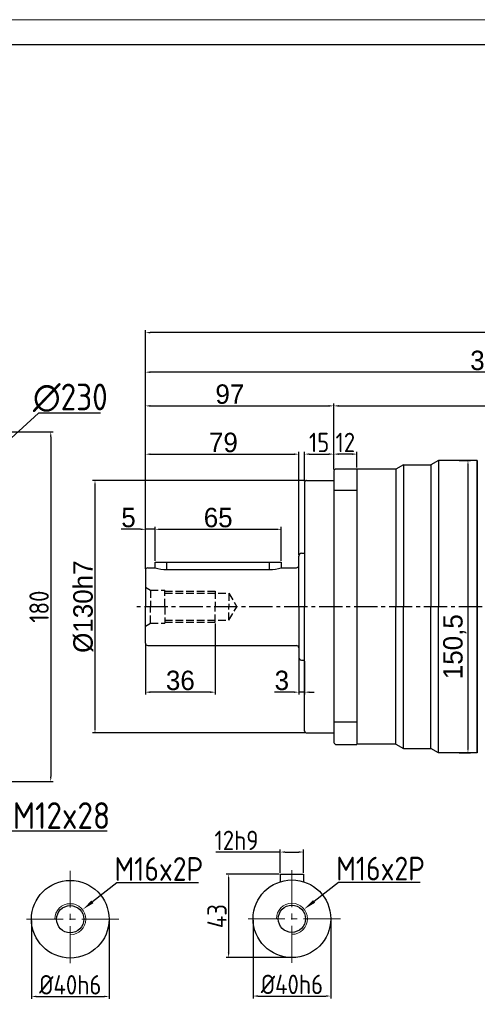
# Model space of a CAD drawing. Header units: millimetres. Extents: x 2026 to 3108, y 344 to 1109.
# Tile 10 of 18: x 2304 to 2539, y 601 to 1109. Entities that reach past the tile are written whole.
import ezdxf

# ---------------------------------------------------------------- set-up
doc = ezdxf.new("R2010")
doc.units = ezdxf.units.MM
for name, pattern in [('CENTER2', [28.575, 19.05, -3.175, 3.175, -3.175]), ('JIS_02_4.0', [5.5, 4, -1.5]), ('点画线', [18, 12, -2, 2, -2])]:
    doc.linetypes.add(name, pattern=pattern)
doc.layers.add('6文字层', color=3, linetype='Continuous')
doc.layers.add('7中心线层', color=7, linetype='点画线')
for name, color, linetype, lineweight in [('中心线', 230, 'CENTER2', 18), ('中心线01', 7, 'JIS_02_4.0', 0), ('图框_外框线', 7, 'Continuous', 18), ('粗实线', 7, 'Continuous', 40), ('细实线', 211, 'Continuous', 18)]:
    doc.layers.add(name, color=color, linetype=linetype, lineweight=lineweight)
doc.styles.add('工程字', font='gbenor.shx', dxfattribs={"bigfont": 'gbcbig.shx'})
doc.dimstyles.new('DIMSTYLE_17', dxfattribs={"dimtxt": 8, "dimasz": 12, "dimexe": 0.18, "dimexo": 1, "dimgap": 1, "dimtad": 1, "dimtih": 1, "dimtoh": 1, "dimdec": 3, "dimdsep": 46, "dimtxsty": 'Standard', "dimblk": '_FILLED', "dimblk1": '_FILLED', "dimblk2": '_FILLED', "dimcen": 0.09, "dimadec": 0, "dimazin": 0, "dimtol": 1, "dimtp": 0.1, "dimtm": 0.1, "dimtfac": 0.7, "dimtdec": 3, "dimtofl": 0, "dimtmove": 0, "dimatfit": 3, "dimldrblk": '_FILLED', "dimfxl": 1, "dimtolj": 1, "dimarcsym": 0})
doc.dimstyles.new('ISO-25', dxfattribs={"dimtxt": 2.5, "dimasz": 2.5, "dimexe": 1.25, "dimexo": 0.625, "dimtad": 1, "dimtxsty": 'Standard', "dimcen": 2.5, "dimadec": 0, "dimazin": 0, "dimtfac": 1, "dimtmove": 0, "dimatfit": 3, "dimfxl": 1, "dimarcsym": 0})

# ---------------------------------------------------------------- blocks, each defined once
blk = doc.blocks.new('*D82')
at = {"layer": '6文字层', "color": 0, "lineweight": -2}
for p, q in [((2450.49, 871.21), (2341.09, 871.21)), ((2342.34, 743.71), (2342.34, 868.71)), ((2450.49, 741.21), (2341.09, 741.21))]:
    blk.add_line(p, q, dxfattribs=at)
at = {"layer": '6文字层', "color": 0}
for points in [[(2342.76, 868.71), (2341.92, 868.71), (2342.34, 871.21)], [(2341.92, 743.71), (2342.76, 743.71), (2342.34, 741.21)]]:
    blk.add_solid(points, dxfattribs=at)
at = {"layer": 'Defpoints', "color": 0}
for p in [(2342.34, 871.21), (2451.11, 871.21), (2451.11, 741.21)]:
    blk.add_point(p, dxfattribs=at)
at = {"layer": '6文字层', "color": 0, "insert": (2336.34, 806.21), "char_height": 10, "attachment_point": 5, "rotation": 90}
blk.add_mtext('%%C130h7', dxfattribs=at)
blk = doc.blocks.new('*D83')
at = {"layer": '6文字层', "color": 0, "lineweight": -2}
for p, q in [((2368.31, 825.63), (2368.31, 847.3)), ((2373.31, 829.83), (2373.31, 847.3)), ((2365.81, 846.05), (2355.89, 846.05)), ((2373.31, 846.05), (2368.31, 846.05)), ((2375.81, 846.05), (2378.31, 846.05))]:
    blk.add_line(p, q, dxfattribs=at)
at = {"layer": '6文字层', "color": 0}
for points in [[(2365.81, 845.64), (2365.81, 846.47), (2368.31, 846.05)], [(2375.81, 846.47), (2375.81, 845.64), (2373.31, 846.05)]]:
    blk.add_solid(points, dxfattribs=at)
at = {"layer": 'Defpoints', "color": 0}
for p in [(2368.31, 846.05), (2373.31, 829.21), (2368.31, 825.01)]:
    blk.add_point(p, dxfattribs=at)
at = {"layer": '6文字层', "color": 0, "insert": (2359.6, 852.05), "char_height": 10, "attachment_point": 5}
blk.add_mtext('5', dxfattribs=at)
blk = doc.blocks.new('*D84')
at = {"layer": '6文字层', "color": 0, "lineweight": -2}
for p, q in [((2373.31, 829.83), (2373.31, 847.3)), ((2438.31, 829.83), (2438.31, 847.3)), ((2375.81, 846.05), (2435.81, 846.05))]:
    blk.add_line(p, q, dxfattribs=at)
at = {"layer": '6文字层', "color": 0}
for points in [[(2375.81, 846.47), (2375.81, 845.64), (2373.31, 846.05)], [(2435.81, 845.64), (2435.81, 846.47), (2438.31, 846.05)]]:
    blk.add_solid(points, dxfattribs=at)
at = {"layer": 'Defpoints', "color": 0}
for p in [(2438.31, 846.05), (2373.31, 829.21), (2438.31, 829.21)]:
    blk.add_point(p, dxfattribs=at)
at = {"layer": '6文字层', "color": 0, "insert": (2405.81, 852.05), "char_height": 10, "attachment_point": 5}
blk.add_mtext('65', dxfattribs=at)
blk = doc.blocks.new('*D85')
at = {"layer": '6文字层', "color": 0, "lineweight": -2}
for p, q in [((2368.31, 825.63), (2368.31, 886)), ((2370.81, 884.75), (2444.81, 884.75)), ((2447.31, 832.83), (2447.31, 886))]:
    blk.add_line(p, q, dxfattribs=at)
at = {"layer": '6文字层', "color": 0}
for points in [[(2370.81, 885.16), (2370.81, 884.33), (2368.31, 884.75)], [(2444.81, 884.33), (2444.81, 885.16), (2447.31, 884.75)]]:
    blk.add_solid(points, dxfattribs=at)
at = {"layer": 'Defpoints', "color": 0}
for p in [(2447.31, 884.75), (2447.31, 832.21), (2368.31, 825.01)]:
    blk.add_point(p, dxfattribs=at)
at = {"layer": '6文字层', "color": 0, "insert": (2408.49, 890.75), "char_height": 10, "attachment_point": 5}
blk.add_mtext('79', dxfattribs=at)
blk = doc.blocks.new('*D86')
at = {"layer": '6文字层', "color": 0, "lineweight": -2}
for p, q in [((2368.31, 825.63), (2368.31, 910.87)), ((2370.81, 909.62), (2462.81, 909.62)), ((2465.31, 876.83), (2465.31, 910.87))]:
    blk.add_line(p, q, dxfattribs=at)
at = {"layer": '6文字层', "color": 0}
for points in [[(2370.81, 910.03), (2370.81, 909.2), (2368.31, 909.62)], [(2462.81, 909.2), (2462.81, 910.03), (2465.31, 909.62)]]:
    blk.add_solid(points, dxfattribs=at)
at = {"layer": 'Defpoints', "color": 0}
for p in [(2465.31, 909.62), (2465.31, 876.21), (2368.31, 825.01)]:
    blk.add_point(p, dxfattribs=at)
at = {"layer": '6文字层', "color": 0, "insert": (2411.81, 915.62), "char_height": 10, "attachment_point": 5}
blk.add_mtext('97', dxfattribs=at)
blk = doc.blocks.new('*D87')
at = {"layer": '6文字层', "color": 0, "lineweight": -2}
for p, q in [((2465.31, 876.83), (2465.31, 910.87)), ((2467.81, 909.62), (2665.31, 909.62)), ((2667.81, 806.83), (2667.81, 910.87))]:
    blk.add_line(p, q, dxfattribs=at)
at = {"layer": '6文字层', "color": 0}
for points in [[(2467.81, 910.03), (2467.81, 909.2), (2465.31, 909.62)], [(2665.31, 909.2), (2665.31, 910.03), (2667.81, 909.62)]]:
    blk.add_solid(points, dxfattribs=at)
at = {"layer": 'Defpoints', "color": 0}
for p in [(2667.81, 909.62), (2465.31, 876.21), (2667.81, 806.21)]:
    blk.add_point(p, dxfattribs=at)
at = {"layer": '6文字层', "color": 0, "insert": (2566.56, 916.45), "char_height": 10, "attachment_point": 5}
blk.add_mtext('202,5', dxfattribs=at)
blk = doc.blocks.new('*D88')
at = {"layer": '6文字层', "color": 0, "lineweight": -2}
for p, q in [((2368.31, 825.63), (2368.31, 928.23)), ((2725.31, 746.33), (2725.31, 928.23)), ((2722.81, 926.98), (2370.81, 926.98))]:
    blk.add_line(p, q, dxfattribs=at)
at = {"layer": '6文字层', "color": 0}
for points in [[(2370.81, 927.4), (2370.81, 926.56), (2368.31, 926.98)], [(2722.81, 926.56), (2722.81, 927.4), (2725.31, 926.98)]]:
    blk.add_solid(points, dxfattribs=at)
at = {"layer": 'Defpoints', "color": 0}
for p in [(2368.31, 926.98), (2368.31, 825.01), (2725.31, 745.71)]:
    blk.add_point(p, dxfattribs=at)
at = {"layer": '6文字层', "color": 0, "insert": (2546.81, 932.98), "char_height": 10, "attachment_point": 5}
blk.add_mtext('357', dxfattribs=at)
blk = doc.blocks.new('*D89')
at = {"layer": '6文字层', "color": 0, "lineweight": -2}
for p, q in [((2404.31, 797.58), (2404.31, 760.92)), ((2368.31, 786.78), (2368.31, 760.92)), ((2401.81, 762.17), (2370.81, 762.17))]:
    blk.add_line(p, q, dxfattribs=at)
at = {"layer": '6文字层', "color": 0}
for points in [[(2370.81, 762.59), (2370.81, 761.76), (2368.31, 762.17)], [(2401.81, 761.76), (2401.81, 762.59), (2404.31, 762.17)]]:
    blk.add_solid(points, dxfattribs=at)
at = {"layer": 'Defpoints', "color": 0}
for p in [(2404.31, 798.21), (2368.31, 787.41), (2368.31, 762.17)]:
    blk.add_point(p, dxfattribs=at)
at = {"layer": '6文字层', "color": 0, "insert": (2386.31, 768.17), "char_height": 10, "attachment_point": 5}
blk.add_mtext('36', dxfattribs=at)
blk = doc.blocks.new('*D90')
at = {"layer": '6文字层', "color": 0, "lineweight": -2}
for p, q in [((2529.94, 881.46), (2535.74, 881.46)), ((2534.49, 878.96), (2534.49, 733.46)), ((2529.94, 730.96), (2535.74, 730.96))]:
    blk.add_line(p, q, dxfattribs=at)
at = {"layer": '6文字层', "color": 0}
for points in [[(2534.91, 878.96), (2534.07, 878.96), (2534.49, 881.46)], [(2534.07, 733.46), (2534.91, 733.46), (2534.49, 730.96)]]:
    blk.add_solid(points, dxfattribs=at)
at = {"layer": 'Defpoints', "color": 0}
for p in [(2529.31, 881.46), (2529.31, 730.96), (2534.49, 730.96)]:
    blk.add_point(p, dxfattribs=at)
at = {"layer": '6文字层', "color": 0, "insert": (2527.65, 785.58), "char_height": 10, "attachment_point": 5, "rotation": 90}
blk.add_mtext('150,5', dxfattribs=at)
blk = doc.blocks.new('*D97')
at = {"layer": '6文字层', "color": 0, "lineweight": -2}
for p, q in [((2437.79, 679.83), (2404.64, 679.83)), ((2437.79, 669.08), (2437.79, 681.08)), ((2440.29, 679.83), (2447.29, 679.83)), ((2449.79, 669.08), (2449.79, 681.08))]:
    blk.add_line(p, q, dxfattribs=at)
at = {"layer": '6文字层', "color": 0}
for points in [[(2440.29, 680.25), (2440.29, 679.42), (2437.79, 679.83)], [(2447.29, 679.42), (2447.29, 680.25), (2449.79, 679.83)]]:
    blk.add_solid(points, dxfattribs=at)
at = {"layer": 'Defpoints', "color": 0}
for p in [(2449.79, 679.83), (2437.79, 668.46), (2449.79, 668.46)]:
    blk.add_point(p, dxfattribs=at)
at = {"layer": '6文字层', "color": 0, "insert": (2415.23, 685.83), "char_height": 10, "attachment_point": 5, "style": '工程字'}
blk.add_mtext('12h9', dxfattribs=at)
blk = doc.blocks.new('*D98')
at = {"layer": '6文字层', "color": 0, "lineweight": -2}
for p, q in [((2437.17, 668.46), (2409.94, 668.46)), ((2411.19, 665.96), (2411.19, 627.96)), ((2443.17, 625.46), (2409.94, 625.46))]:
    blk.add_line(p, q, dxfattribs=at)
at = {"layer": '6文字层', "color": 0}
for points in [[(2411.61, 665.96), (2410.77, 665.96), (2411.19, 668.46)], [(2410.77, 627.96), (2411.61, 627.96), (2411.19, 625.46)]]:
    blk.add_solid(points, dxfattribs=at)
at = {"layer": 'Defpoints', "color": 0}
for p in [(2437.79, 668.46), (2411.19, 625.46), (2443.79, 625.46)]:
    blk.add_point(p, dxfattribs=at)
at = {"layer": '6文字层', "color": 0, "insert": (2405.19, 646.82), "char_height": 10, "attachment_point": 5, "rotation": 90, "style": '工程字'}
blk.add_mtext('43', dxfattribs=at)
blk = doc.blocks.new('*D99')
at = {"layer": '6文字层', "color": 0, "lineweight": -2}
for p, q in [((2423.79, 644.83), (2423.79, 604.42)), ((2463.79, 644.83), (2463.79, 604.42)), ((2426.29, 605.67), (2461.29, 605.67))]:
    blk.add_line(p, q, dxfattribs=at)
at = {"layer": '6文字层', "color": 0}
for points in [[(2426.29, 606.09), (2426.29, 605.25), (2423.79, 605.67)], [(2461.29, 605.25), (2461.29, 606.09), (2463.79, 605.67)]]:
    blk.add_solid(points, dxfattribs=at)
at = {"layer": 'Defpoints', "color": 0}
for p in [(2423.79, 645.46), (2463.79, 645.46), (2463.79, 605.67)]:
    blk.add_point(p, dxfattribs=at)
at = {"layer": '6文字层', "color": 0, "insert": (2443.79, 611.67), "char_height": 10, "attachment_point": 5, "style": '工程字'}
blk.add_mtext('%%C40h6', dxfattribs=at)
blk = doc.blocks.new('_FILLED')
at = {"color": 0, "linetype": 'ByBlock'}
blk.add_solid([(0, 0), (-1, 0.133), (-1, -0.133)], dxfattribs=at)
blk = doc.blocks.new('*D100')
at = {"layer": '6文字层', "color": 0, "linetype": 'Continuous', "lineweight": -2}
for p, q in [((2467.77, 664.21), (2455.21, 654.39)), ((2509.81, 664.21), (2467.77, 664.21)), ((2443.7, 645.46), (2443.88, 645.46)), ((2443.79, 645.37), (2443.79, 645.55))]:
    blk.add_line(p, q, dxfattribs=at)
at = {"layer": 'Defpoints', "color": 0}
for p in [(2450.09, 650.39), (2437.49, 640.53)]:
    blk.add_point(p, dxfattribs=at)
at = {"layer": '6文字层', "color": 0, "lineweight": -2, "xscale": 6.5, "yscale": 6.5, "zscale": 6.5, "rotation": 218.0258857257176}
blk.add_blockref('_FILLED', (2450.09, 650.39), dxfattribs=at)
at = {"layer": '6文字层', "color": 0, "insert": (2489.44, 671.32), "char_height": 10, "attachment_point": 5, "style": '工程字'}
blk.add_mtext('\\A1;{\\H1.222222x;M16x2P}', dxfattribs=at)
blk = doc.blocks.new('*D101')
at = {"layer": '6文字层', "color": 0, "lineweight": -2}
for p, q in [((2309.59, 644.62), (2309.59, 604.2)), ((2349.59, 644.62), (2349.59, 604.2)), ((2312.09, 605.45), (2347.09, 605.45))]:
    blk.add_line(p, q, dxfattribs=at)
at = {"layer": '6文字层', "color": 0}
for points in [[(2312.09, 605.87), (2312.09, 605.04), (2309.59, 605.45)], [(2347.09, 605.04), (2347.09, 605.87), (2349.59, 605.45)]]:
    blk.add_solid(points, dxfattribs=at)
at = {"layer": 'Defpoints', "color": 0}
for p in [(2309.59, 645.24), (2349.59, 645.24), (2349.59, 605.45)]:
    blk.add_point(p, dxfattribs=at)
at = {"layer": '6文字层', "color": 0, "insert": (2329.59, 611.45), "char_height": 10, "attachment_point": 5, "style": '工程字'}
blk.add_mtext('%%C40h6', dxfattribs=at)
blk = doc.blocks.new('*D102')
at = {"layer": '6文字层', "color": 0, "linetype": 'Continuous', "lineweight": -2}
for p, q in [((2353.56, 663.99), (2341.01, 654.17)), ((2395.6, 663.99), (2353.56, 663.99)), ((2329.5, 645.24), (2329.68, 645.24)), ((2329.59, 645.15), (2329.59, 645.33))]:
    blk.add_line(p, q, dxfattribs=at)
at = {"layer": 'Defpoints', "color": 0}
for p in [(2335.89, 650.17), (2323.29, 640.31)]:
    blk.add_point(p, dxfattribs=at)
at = {"layer": '6文字层', "color": 0, "lineweight": -2, "xscale": 6.5, "yscale": 6.5, "zscale": 6.5, "rotation": 218.0258857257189}
blk.add_blockref('_FILLED', (2335.89, 650.17), dxfattribs=at)
at = {"layer": '6文字层', "color": 0, "insert": (2375.23, 671.1), "char_height": 10, "attachment_point": 5, "style": '工程字'}
blk.add_mtext('\\A1;{\\H1.222222x;M16x2P}', dxfattribs=at)
blk = doc.blocks.new('*D103')
at = {"layer": '6文字层', "color": 0, "lineweight": -2}
for p, q in [((2447.31, 779.58), (2447.31, 760.92)), ((2450.31, 778.08), (2450.31, 760.92)), ((2444.81, 762.17), (2434.89, 762.17)), ((2450.31, 762.17), (2447.31, 762.17)), ((2452.81, 762.17), (2455.31, 762.17))]:
    blk.add_line(p, q, dxfattribs=at)
at = {"layer": '6文字层', "color": 0}
for points in [[(2444.81, 761.76), (2444.81, 762.59), (2447.31, 762.17)], [(2452.81, 762.59), (2452.81, 761.76), (2450.31, 762.17)]]:
    blk.add_solid(points, dxfattribs=at)
at = {"layer": 'Defpoints', "color": 0}
for p in [(2447.31, 780.21), (2450.31, 778.71), (2447.31, 762.17)]:
    blk.add_point(p, dxfattribs=at)
at = {"layer": '6文字层', "color": 0, "insert": (2438.6, 768.17), "char_height": 10, "attachment_point": 5}
blk.add_mtext('3', dxfattribs=at)
blk = doc.blocks.new('*D104')
at = {"layer": '6文字层', "color": 0, "lineweight": -2}
for p, q in [((2450.31, 870.83), (2450.31, 886.04)), ((2452.81, 884.79), (2462.81, 884.79)), ((2465.31, 876.83), (2465.31, 886.04))]:
    blk.add_line(p, q, dxfattribs=at)
at = {"layer": '6文字层', "color": 0}
for points in [[(2452.81, 885.2), (2452.81, 884.37), (2450.31, 884.79)], [(2462.81, 884.37), (2462.81, 885.2), (2465.31, 884.79)]]:
    blk.add_solid(points, dxfattribs=at)
at = {"layer": 'Defpoints', "color": 0}
for p in [(2465.31, 884.79), (2465.31, 876.21), (2450.31, 870.21)]:
    blk.add_point(p, dxfattribs=at)
at = {"layer": '6文字层', "color": 0, "insert": (2457.81, 890.79), "char_height": 10, "attachment_point": 5, "style": '工程字'}
blk.add_mtext('15', dxfattribs=at)
blk = doc.blocks.new('*D105')
at = {"layer": '6文字层', "color": 0, "lineweight": -2}
for p, q in [((2465.31, 876.83), (2465.31, 886.04)), ((2474.81, 884.79), (2467.81, 884.79)), ((2477.31, 877.83), (2477.31, 886.04))]:
    blk.add_line(p, q, dxfattribs=at)
at = {"layer": '6文字层', "color": 0}
for points in [[(2467.81, 885.2), (2467.81, 884.37), (2465.31, 884.79)], [(2474.81, 884.37), (2474.81, 885.2), (2477.31, 884.79)]]:
    blk.add_solid(points, dxfattribs=at)
at = {"layer": 'Defpoints', "color": 0}
for p in [(2465.31, 884.79), (2465.31, 876.21), (2477.31, 877.21)]:
    blk.add_point(p, dxfattribs=at)
at = {"layer": '6文字层', "color": 0, "insert": (2471.31, 890.79), "char_height": 10, "attachment_point": 5, "style": '工程字'}
blk.add_mtext('12', dxfattribs=at)
blk = doc.blocks.new('*D108')
at = {"layer": '6文字层', "color": 0, "lineweight": -2}
for p, q in [((2368.31, 825.63), (2368.31, 948.6)), ((2757.81, 654.33), (2757.81, 948.6)), ((2755.31, 947.35), (2370.81, 947.35))]:
    blk.add_line(p, q, dxfattribs=at)
at = {"layer": '6文字层', "color": 0}
for points in [[(2370.81, 947.76), (2370.81, 946.93), (2368.31, 947.35)], [(2755.31, 946.93), (2755.31, 947.76), (2757.81, 947.35)]]:
    blk.add_solid(points, dxfattribs=at)
at = {"layer": 'Defpoints', "color": 0}
for p in [(2368.31, 947.35), (2368.31, 825.01), (2757.81, 653.71)]:
    blk.add_point(p, dxfattribs=at)
at = {"layer": '6文字层', "color": 0, "insert": (2563.06, 954.18), "char_height": 10, "attachment_point": 5}
blk.add_mtext('389,5', dxfattribs=at)
blk = doc.blocks.new('*D116')
at = {"layer": '6文字层', "color": 0, "lineweight": -2}
for p, q in [((2275.45, 896.21), (2320.79, 896.21)), ((2319.54, 893.71), (2319.54, 718.71)), ((2275.45, 716.21), (2320.79, 716.21))]:
    blk.add_line(p, q, dxfattribs=at)
at = {"layer": '6文字层', "color": 0}
for points in [[(2319.95, 893.71), (2319.12, 893.71), (2319.54, 896.21)], [(2319.12, 718.71), (2319.95, 718.71), (2319.54, 716.21)]]:
    blk.add_solid(points, dxfattribs=at)
at = {"layer": 'Defpoints', "color": 0}
for p in [(2274.83, 896.21), (2274.83, 716.21), (2319.54, 716.21)]:
    blk.add_point(p, dxfattribs=at)
at = {"layer": '6文字层', "color": 0, "insert": (2313.54, 806.21), "char_height": 10, "attachment_point": 5, "rotation": 90, "style": '工程字'}
blk.add_mtext('180', dxfattribs=at)
blk = doc.blocks.new('*D117')
at = {"layer": '6文字层', "color": 0, "lineweight": -2}
for p, q in [((2267.95, 734.5), (2267.95, 689.5)), ((2279.95, 734.5), (2279.95, 689.5)), ((2277.45, 690.75), (2270.45, 690.75)), ((2279.95, 690.75), (2348.64, 690.75))]:
    blk.add_line(p, q, dxfattribs=at)
at = {"layer": '6文字层', "color": 0}
for points in [[(2270.45, 691.16), (2270.45, 690.33), (2267.95, 690.75)], [(2277.45, 690.33), (2277.45, 691.16), (2279.95, 690.75)]]:
    blk.add_solid(points, dxfattribs=at)
at = {"layer": 'Defpoints', "color": 0}
for p in [(2267.95, 735.5), (2279.95, 735.5), (2267.95, 690.75)]:
    blk.add_point(p, dxfattribs=at)
at = {"layer": '6文字层', "color": 0, "insert": (2316.7, 698.62), "char_height": 10, "attachment_point": 5, "style": '工程字'}
blk.add_mtext('{\\H1.375x;4-M12x28}', dxfattribs=at)
blk = doc.blocks.new('*D120')
at = {"layer": '6文字层', "color": 0, "lineweight": -2}
for p, q in [((2313.17, 905.88), (2292.88, 887.48)), ((2345.11, 905.88), (2313.17, 905.88)), ((2203.15, 806.21), (2203.33, 806.21)), ((2203.24, 806.12), (2203.24, 806.3))]:
    blk.add_line(p, q, dxfattribs=at)
at = {"layer": 'Defpoints', "color": 0}
for p in [(2288.43, 883.45), (2118.04, 728.96)]:
    blk.add_point(p, dxfattribs=at)
at = {"layer": '6文字层', "color": 0, "lineweight": -2, "xscale": 6, "yscale": 6, "zscale": 6, "rotation": 222.197620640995}
blk.add_blockref('_FILLED', (2288.43, 883.45), dxfattribs=at)
at = {"layer": '6文字层', "color": 0, "lineweight": 25, "insert": (2329.64, 913.75), "char_height": 10, "attachment_point": 5, "style": '工程字'}
blk.add_mtext('\\A1;\\A1;{\\H1.375x;∅230}', dxfattribs=at)

msp = doc.modelspace()

# ---------------------------------------------------------------- linework, layer by layer
at = {"layer": '7中心线层'}
msp.add_line((2667.8104, 806.2091), (2362.1412, 806.2091), dxfattribs=at)
at = {"layer": '中心线', "color": 0}
for p, q in [((2329.5879, 670.2424), (2329.5879, 620.2424)), ((2443.7918, 670.4584), (2443.7918, 620.4584)), ((2354.5879, 645.2424), (2304.5879, 645.2424)), ((2468.7918, 645.4584), (2418.7918, 645.4584))]:
    msp.add_line(p, q, dxfattribs=at)
at = {"layer": '中心线01', "color": 0, "lineweight": 25}
for p, q in [((2368.3104, 816.2092), (2370.9085, 814.7092)), ((2370.9085, 814.7092), (2370.9085, 806.2092)), ((2370.9085, 814.7092), (2378.3104, 814.7092)), ((2378.3104, 806.2092), (2378.3104, 814.7092)), ((2378.3104, 814.2092), (2404.3104, 814.2092)), ((2378.3104, 813.2092), (2411.3104, 813.2092)), ((2404.3104, 814.2092), (2404.3104, 806.2092)), ((2411.3104, 813.2092), (2411.3104, 806.2092)), ((2411.3104, 813.2092), (2415.3519, 806.2092)), ((2370.9085, 797.7092), (2370.9085, 806.2092)), ((2378.3104, 806.2092), (2378.3104, 797.7092)), ((2404.3104, 798.2092), (2404.3104, 806.2092)), ((2411.3104, 799.2092), (2411.3104, 806.2092)), ((2411.3104, 799.2092), (2415.3519, 806.2092)), ((2368.3104, 796.2092), (2370.9085, 797.7092)), ((2370.9085, 797.7092), (2378.3104, 797.7092)), ((2378.3104, 799.2092), (2411.3104, 799.2092)), ((2378.3104, 798.2092), (2404.3104, 798.2092))]:
    msp.add_line(p, q, dxfattribs=at)
at = {"layer": '图框_外框线', "color": 3}
msp.add_lwpolyline([(2026.2507, 343.6688), (3107.8668, 343.6688), (3107.8668, 1108.5259), (2026.2507, 1108.5259)], close=True, dxfattribs=at)
at = {"layer": '图框_外框线', "color": 3, "lineweight": 25}
msp.add_lwpolyline([(2090.6326, 356.5451), (3094.9905, 356.5451), (3094.9905, 1095.6495), (2090.6326, 1095.6495)], close=True, dxfattribs=at)
at = {"layer": '粗实线', "lineweight": 30}
for p, q in [((2501.3104, 879.2091), (2497.4133, 876.9591)), ((2501.3104, 879.2091), (2515.4139, 879.2091)), ((2501.3104, 879.2091), (2501.3104, 806.2091)), ((2519.3111, 881.4592), (2515.4139, 879.2091)), ((2515.4139, 879.2091), (2515.4139, 806.2091)), ((2539.3104, 881.4592), (2519.3111, 881.4592)), ((2519.3111, 881.4592), (2519.3111, 806.2091)), ((2539.3104, 881.4592), (2539.3104, 806.2091)), ((2539.3104, 806.2091), (2539.3104, 881.4592)), ((2497.4133, 876.9591), (2497.4133, 806.2091)), ((2450.3104, 870.2107), (2450.3104, 806.2092)), ((2451.3104, 871.209), (2465.3104, 871.209)), ((2447.3104, 806.2091), (2447.3104, 832.2092)), ((2448.8104, 833.7092), (2450.3104, 833.7092)), ((2373.3109, 826.2092), (2373.3109, 829.2092)), ((2373.3109, 829.2092), (2438.3109, 829.2092)), ((2379.3109, 825.2879), (2379.3109, 829.2092)), ((2432.3109, 825.2879), (2432.3109, 829.2092)), ((2438.3109, 829.2092), (2438.3109, 826.2092)), ((2368.3104, 825.0092), (2368.3104, 806.2092)), ((2369.5104, 826.2092), (2373.311, 826.2092)), ((2379.3109, 825.2879), (2432.3109, 825.2879)), ((2438.311, 826.2092), (2446.1104, 826.2092)), ((2368.3104, 787.4092), (2368.3104, 806.2092)), ((2447.3104, 806.2093), (2447.3104, 780.2092)), ((2450.3104, 742.0091), (2450.3104, 806.2091)), ((2497.4133, 735.4591), (2497.4133, 806.2091)), ((2501.3104, 733.2091), (2501.3104, 806.2091)), ((2515.4139, 733.2091), (2515.4139, 806.2091)), ((2519.3111, 730.9591), (2519.3111, 806.2091)), ((2539.3104, 730.9591), (2539.3104, 806.2091)), ((2539.3104, 806.2091), (2539.3104, 730.9591)), ((2369.5104, 786.2092), (2446.1104, 786.2092)), ((2448.8104, 778.7091), (2450.3104, 778.7091)), ((2451.3104, 741.2092), (2465.3104, 741.2092)), ((2497.4133, 735.4591), (2501.3104, 733.2091)), ((2501.3104, 733.2091), (2515.4139, 733.2091)), ((2519.3111, 730.9591), (2515.4139, 733.2091)), ((2539.3104, 730.9591), (2519.3111, 730.9591)), ((2437.7918, 668.4584), (2449.7918, 668.4584)), ((2437.7918, 668.4584), (2437.7918, 664.5372)), ((2449.7918, 668.4584), (2449.7918, 664.5372))]:
    msp.add_line(p, q, dxfattribs=at)
at = {"layer": '粗实线', "color": 0, "lineweight": 30}
for p, q in [((2465.3104, 876.2092), (2465.3104, 736.2092)), ((2466.3104, 877.2092), (2477.3104, 877.2092)), ((2477.3104, 877.2092), (2477.3104, 735.2092)), ((2497.4133, 876.9591), (2477.3104, 876.9591)), ((2465.3104, 866.2758), (2477.3104, 866.2758)), ((2465.3104, 746.9196), (2477.3104, 746.9196)), ((2497.4133, 735.4591), (2477.3104, 735.4591)), ((2466.3104, 735.2092), (2477.3104, 735.2092))]:
    msp.add_line(p, q, dxfattribs=at)
at = {"layer": '粗实线', "lineweight": 30}
for centre, radius in [((2329.5879, 645.2424), 20), ((2443.7918, 645.4584), 20), ((2329.5879, 645.2424), 7), ((2443.7918, 645.4584), 7)]:
    msp.add_circle(centre, radius, dxfattribs=at)
for centre, radius, start, end in [((2451.3104, 870.209), 1, 90, 180), ((2448.8104, 832.2092), 1.5, 90, 180), ((2446.1104, 827.4092), 1.2, 270, 0), ((2369.5104, 825.0092), 1.2, 90, 180), ((2379.4427, 846.1469), 20.8594, 252.905262, 269.637919), ((2432.179, 846.1471), 20.8596, 270.362116, 287.095472), ((2369.5104, 787.4092), 1.2, 180, 270), ((2446.1104, 785.0092), 1.2, 0, 90), ((2448.8104, 780.2091), 1.5, 180, 270), ((2451.3104, 742.2092), 1, 180, 270)]:
    msp.add_arc(centre, radius, start, end, dxfattribs=at)
at = {"layer": '粗实线', "color": 0, "lineweight": 30}
for points in [[(2466.3104, 877.2092), (2465.977, 876.8758), (2465.6437, 876.5424), (2465.3104, 876.2092)], [(2465.3104, 736.2092), (2465.6437, 735.8759), (2465.977, 735.5426), (2466.3104, 735.2092)]]:
    msp.add_open_spline(points, degree=3, dxfattribs=at)
at = {"layer": '细实线', "color": 0}
for centre in [(2329.5879, 645.2424), (2443.7918, 645.4584)]:
    msp.add_arc(centre, 8, 270, 180, dxfattribs=at)

# ---------------------------------------------------------------- dimensions: what is measured, and where the dimension line sits
at = {"layer": '6文字层'}
for base, p1, p2, picture, middle in [((2368.3104, 947.3451), (2757.8127, 653.7091), (2368.3104, 825.0092), '*D108', (2563.0616, 954.1831)), ((2667.8104, 909.6151), (2465.3104, 876.2092), (2667.8104, 806.2091), '*D87', (2566.5604, 916.4531)), ((2368.3104, 846.0525), (2373.3109, 829.2092), (2368.3104, 825.0092), '*D83', (2359.6009, 852.0525)), ((2438.3109, 846.0525), (2373.3109, 829.2092), (2438.3109, 829.2092), '*D84', (2405.8109, 852.0525)), ((2368.3104, 762.1747), (2404.3104, 798.2092), (2368.3104, 787.4092), '*D89', (2386.3104, 768.1747)), ((2447.3104, 762.1747), (2450.3104, 778.7092), (2447.3104, 780.2092), '*D103', (2438.6009, 768.1747))]:
    dim = msp.add_linear_dim(base=base, p1=p1, p2=p2, dimstyle='ISO-25', override={"dimtxt": 10, "dimgap": 1}, dxfattribs=at)
    dim.commit()
    dim.dimension.update_dxf_attribs({"geometry": picture, "text_midpoint": middle})
for base, p1, p2, override, picture, middle in [((2368.3104, 926.9796), (2725.3104, 745.7091), (2368.3104, 825.0092), {"dimtxt": 10, "dimgap": 1}, '*D88', (2546.8104, 926.9796)), ((2465.3104, 909.6151), (2368.3104, 825.0092), (2465.3104, 876.2092), {"dimtxt": 10, "dimgap": 1}, '*D86', (2411.8104, 909.6151)), ((2447.3104, 884.7457), (2368.3104, 825.0092), (2447.3104, 832.2092), {"dimtxt": 10, "dimgap": 1}, '*D85', (2408.4913, 884.7457)), ((2465.3104, 884.7875), (2450.3104, 870.2092), (2465.3104, 876.2092), {"dimtxt": 10, "dimgap": 1, "dimtxsty": '工程字'}, '*D104', (2457.8104, 884.7875)), ((2465.3104, 884.7875), (2477.3104, 877.2091), (2465.3104, 876.2092), {"dimtxt": 10, "dimgap": 1, "dimtxsty": '工程字'}, '*D105', (2471.3104, 884.7875))]:
    dim = msp.add_linear_dim(base=base, p1=p1, p2=p2, dimstyle='ISO-25', override=override, dxfattribs=at)
    dim.commit()
    dim.dimension.update_dxf_attribs({"geometry": picture, "text_midpoint": middle, "dimtype": 160})
at = {"layer": '6文字层', "lineweight": 25}
dim = msp.add_diameter_dim_2p(p1=(2118.0428, 728.9648), p2=(2288.4343, 883.4535), text='\\A1;{\\H1.375x;<>}', dimstyle='DIMSTYLE_17', override={"dimtxt": 10, "dimasz": 6, "dimgap": 1, "dimtxsty": '工程字', "dimtol": 0, "dimldrblk": '_FILLED'}, dxfattribs=at)
dim.commit()
dim.dimension.update_dxf_attribs({"geometry": '*D120', "text_midpoint": (2329.6388, 905.8765), "dimtype": 163})
at = {"layer": '6文字层'}
for base, p1, p2, override, picture, middle in [((2319.5378, 716.2091), (2274.8276, 896.2091), (2274.8276, 716.2091), {"dimtxt": 10, "dimgap": 1, "dimtxsty": '工程字'}, '*D116', (2319.5378, 806.2091)), ((2534.4908, 730.9591), (2529.3108, 881.4592), (2529.3108, 730.9591), {"dimtxt": 10, "dimgap": 1}, '*D90', (2534.4908, 785.5795)), ((2411.1891, 625.4584), (2437.7918, 668.4584), (2443.7918, 625.4584), {"dimtxt": 10, "dimgap": 1, "dimtxsty": '工程字'}, '*D98', (2411.1891, 646.8161))]:
    dim = msp.add_linear_dim(base=base, p1=p1, p2=p2, angle=90, dimstyle='ISO-25', override=override, dxfattribs=at)
    dim.commit()
    dim.dimension.update_dxf_attribs({"geometry": picture, "text_midpoint": middle, "dimtype": 160})
dim = msp.add_linear_dim(base=(2342.3399, 871.2092), p1=(2451.1104, 741.2091), p2=(2451.1104, 871.2092), angle=90, text='%%C<>h7', dimstyle='ISO-25', override={"dimtxt": 10, "dimgap": 1}, dxfattribs=at)
dim.commit()
dim.dimension.update_dxf_attribs({"geometry": '*D82', "text_midpoint": (2342.3399, 806.2091), "dimtype": 160})
for base, p1, p2, text, override, picture, middle in [((2267.9492, 690.7452), (2279.9492, 735.4985), (2267.9492, 735.4985), '{\\H1.375x;4-M<>x28}', {"dimtxt": 10, "dimexo": 1, "dimgap": 1, "dimtxsty": '工程字'}, '*D117', (2316.6992, 690.7452)), ((2449.7918, 679.835), (2437.7918, 668.4584), (2449.7918, 668.4584), '<>h9', {"dimtxt": 10, "dimgap": 1, "dimtxsty": '工程字'}, '*D97', (2415.2336, 679.835)), ((2349.5879, 605.4548), (2309.5879, 645.2424), (2349.5879, 645.2424), '%%C<>h6', {"dimtxt": 10, "dimgap": 1, "dimtxsty": '工程字'}, '*D101', (2329.5879, 605.4548)), ((2463.7918, 605.6708), (2423.7918, 645.4584), (2463.7918, 645.4584), '%%C<>h6', {"dimtxt": 10, "dimgap": 1, "dimtxsty": '工程字'}, '*D99', (2443.7918, 605.6708))]:
    dim = msp.add_linear_dim(base=base, p1=p1, p2=p2, text=text, dimstyle='ISO-25', override=override, dxfattribs=at)
    dim.commit()
    dim.dimension.update_dxf_attribs({"geometry": picture, "text_midpoint": middle, "dimtype": 160})
at = {"layer": '6文字层', "linetype": 'Continuous'}
for p1, p2, picture, middle in [((2323.286, 640.3143), (2335.8897, 650.1706), '*D102', (2375.2333, 663.9912)), ((2437.49, 640.5303), (2450.0937, 650.3866), '*D100', (2489.4372, 664.2072))]:
    dim = msp.add_diameter_dim_2p(p1=p1, p2=p2, text='{\\H1.222222x;M16x2P}', dimstyle='DIMSTYLE_17', override={"dimtxt": 10, "dimasz": 6.5, "dimgap": 1, "dimtxsty": '工程字', "dimtol": 0}, dxfattribs=at)
    dim.commit()
    dim.dimension.update_dxf_attribs({"geometry": picture, "text_midpoint": middle, "dimtype": 163})

doc.saveas('drawing.dxf')
